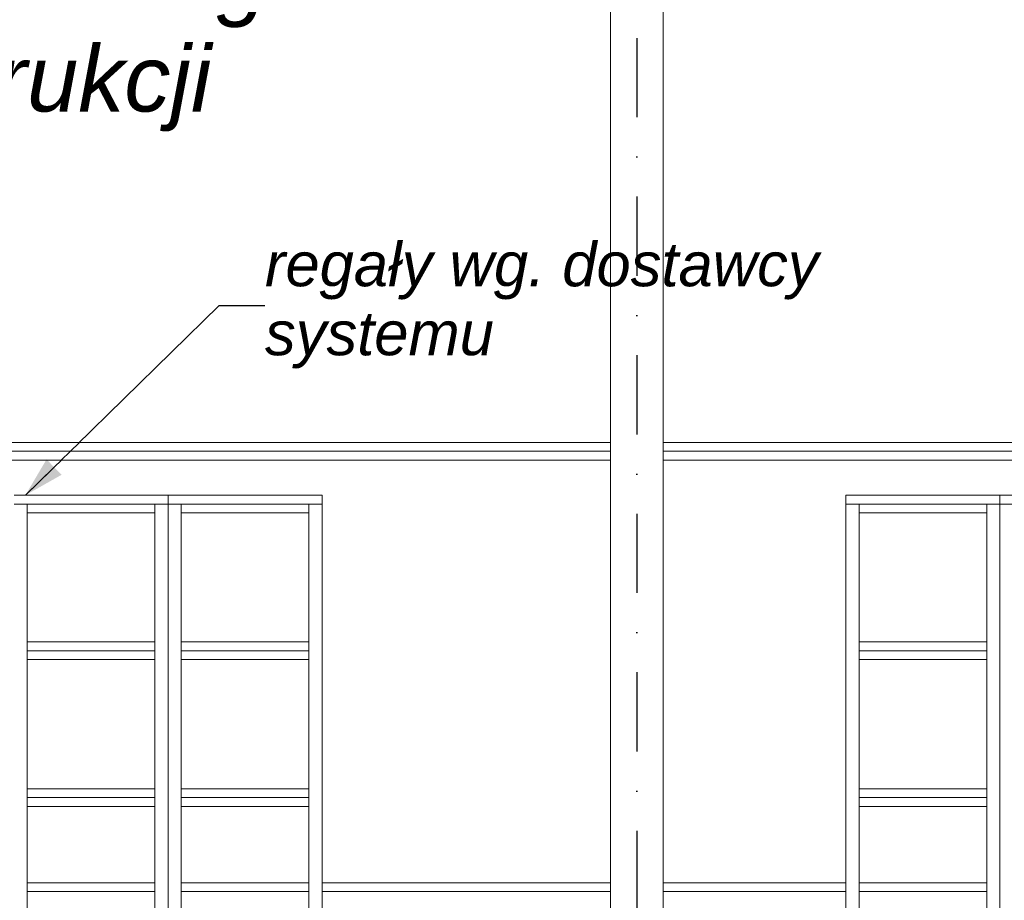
# Model space of a CAD drawing. Header units: millimetres. Extents: x -12989 to 381814, y -50461 to 30884.
# Tile 72 of 111: x 372133 to 374370, y -44681 to -42681. Entities that reach past the tile are written whole.
import ezdxf
from ezdxf.enums import TextEntityAlignment as Align

# ---------------------------------------------------------------- set-up
doc = ezdxf.new("R2010")
doc.units = ezdxf.units.MM
doc.header["$MEASUREMENT"] = 0
doc.linetypes.add('Kropki i Kreski', pattern=[360, 180, -90, 0, -90])
doc.linetypes.add('Wipeout_Contour', pattern=[1000, 0, -1000])
for name, color, linetype in [('AS_Belki.Import IFC', 7, 'Continuous'), ('Nowe_A__SCIANY', 7, 'Continuous'), ('Nowe_A_WN_WYPOSAZENIE', 7, 'Continuous'), ('Nowe_A_WYM', 7, 'Continuous'), ('Nowe_Warstwa IFC.Import IFC', 7, 'Continuous')]:
    doc.layers.add(name, color=color, linetype=linetype)
for name, color, linetype, lineweight in [('AS_Belki.Import IFC_Nr_pióra__88', 7, 'Continuous', 13), ('Nowe_A__SCIANY_Nr_pióra__87', 7, 'Continuous', 13), ('Nowe_A_OZN_ODNOSNIKI_Nr_pióra__6', 7, 'Continuous', 13), ('Nowe_A_OZN_ODNOSNIKI_Nr_pióra__85', 7, 'Continuous', 13), ('Nowe_A_WN_WYPOSAZENIE_Nr_pióra__4', 7, 'Continuous', 13), ('Nowe_A_WYM_Nr_pióra__1', 7, 'Continuous', 13), ('Nowe_A_WYM_Nr_pióra__45', 7, 'Continuous', 15), ('Nowe_A_WYM_Nr_pióra__85', 7, 'Continuous', 13), ('Nowe_Warstwa IFC.Import IFC_Nr_pióra__1', 7, 'Continuous', 13), ('Nowe_Warstwa IFC.Import IFC_Nr_pióra__25', 7, 'Continuous', 25)]:
    doc.layers.add(name, color=color, linetype=linetype, lineweight=lineweight)
doc.styles.add('STYL_AUTOMATYCZNY_1', font='arial.ttf')
doc.styles.add('STYL_AUTOMATYCZNY_4', font='arial.ttf')
doc.styles.add('STYL_AUTOMATYCZNY_7', font='arial.ttf')
doc.dimstyles.new('STYL_AUTOMATYCZNY__2', dxfattribs={"dimtxt": 139.999998, "dimasz": 57, "dimexe": 0.18, "dimexo": 0.0625, "dimgap": 0, "dimtad": 1, "dimdec": 0, "dimlfac": 0.1, "dimzin": 0, "dimdsep": 46, "dimtxsty": 'STYL_AUTOMATYCZNY_4', "dimblk": 'ARROWHEAD_6', "dimblk1": 'ARROWHEAD_6', "dimblk2": 'ARROWHEAD_6', "dimcen": 0.09, "dimse1": 1, "dimse2": 1, "dimclrd": 7, "dimclre": 7, "dimclrt": 7, "dimadec": 0, "dimazin": 0, "dimtfac": 1, "dimtdec": 4, "dimtmove": 0, "dimatfit": 3, "dimfxl": 0, "dimtolj": 1, "dimtzin": 0, "dimarcsym": 0})
doc.dimstyles.new('STYL_AUTOMATYCZNY__3', dxfattribs={"dimtxt": 0.18, "dimasz": 91.2, "dimexe": 0.18, "dimexo": 0.0625, "dimgap": 0, "dimtad": 0, "dimtih": 1, "dimtoh": 1, "dimdec": 4, "dimzin": 0, "dimdsep": 46, "dimcen": 0.09, "dimadec": 0, "dimazin": 0, "dimtfac": 1, "dimtdec": 4, "dimtmove": 0, "dimatfit": 3, "dimldrblk": 'ARROWHEAD_5', "dimfxl": 0, "dimtolj": 1, "dimtzin": 0, "dimarcsym": 0})

# ---------------------------------------------------------------- blocks, each defined once
blk = doc.blocks.new('ElemPrzekroju_3_1', base_point=(363535.4, -45960.6))
at = {"color": 254, "linetype": 'Wipeout_Contour', "lineweight": 0, "ltscale": 1498004.307723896}
blk.add_wipeout([(370535.3, -42680.6), (370535.3, -43640.6), (373475.4, -43640.6), (373475.4, -42680.6)], dxfattribs=at).dxf.layer = 'Nowe_A__SCIANY'
at = {"color": 254, "linetype": 'Wipeout_Contour', "lineweight": 0, "ltscale": 1507310.440760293}
blk.add_wipeout([(373595.4, -42680.6), (373595.4, -43640.6), (375704.6, -43640.6), (374493.8, -42680.6)], dxfattribs=at).dxf.layer = 'Nowe_A__SCIANY'
at = {"color": 254, "linetype": 'Wipeout_Contour', "lineweight": 0, "ltscale": 1498230.249031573}
blk.add_wipeout([(370535.3, -43640.6), (370535.3, -43660.6), (373475.4, -43660.6), (373475.4, -43640.6)], dxfattribs=at).dxf.layer = 'Nowe_A__SCIANY'
at = {"color": 254, "linetype": 'Wipeout_Contour', "lineweight": 0, "ltscale": 1508762.423656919}
blk.add_wipeout([(375704.6, -43640.6), (373595.4, -43640.6), (373595.4, -43660.6), (375729.9, -43660.6)], dxfattribs=at).dxf.layer = 'Nowe_A__SCIANY'
at = {"layer": 'Nowe_A__SCIANY_Nr_pióra__87', "color": 7, "linetype": 'Continuous', "lineweight": 13}
for p, q in [((373475.4, -43640.6), (370535.3, -43640.6)), ((375704.6, -43640.6), (373595.4, -43640.6))]:
    blk.add_line(p, q, dxfattribs=at)
at = {"color": 254, "linetype": 'Wipeout_Contour', "lineweight": 0, "ltscale": 1498239.574421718}
blk.add_wipeout([(370535.3, -43680.6), (373475.4, -43680.6), (373475.4, -43660.6), (370535.3, -43660.6)], dxfattribs=at).dxf.layer = 'Nowe_A__SCIANY'
at = {"color": 254, "linetype": 'Wipeout_Contour', "lineweight": 0, "ltscale": 1508821.799641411}
blk.add_wipeout([(375729.9, -43660.6), (373595.4, -43660.6), (373595.4, -43680.6), (375755.1, -43680.6)], dxfattribs=at).dxf.layer = 'Nowe_A__SCIANY'
at = {"layer": 'Nowe_A__SCIANY_Nr_pióra__87', "color": 7, "linetype": 'Continuous', "lineweight": 13}
for p, q in [((370535.3, -43660.6), (373475.4, -43660.6)), ((373595.4, -43660.6), (375729.9, -43660.6))]:
    blk.add_line(p, q, dxfattribs=at)
at = {"color": 254, "linetype": 'Wipeout_Contour', "lineweight": 0, "ltscale": 4492294.438437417}
blk.add_wipeout([(373475.4, -43680.6), (370535.3, -43680.6), (370535.3, -44640.6), (370570.6, -44640.6), (370570.6, -43760.6), (370920.6, -43760.6), (370920.6, -44640.6), (372120.6, -44640.6), (372120.6, -43760.6), (372820.6, -43760.6), (372820.6, -44640.6), (373475.4, -44640.6)], dxfattribs=at).dxf.layer = 'Nowe_A__SCIANY'
at = {"color": 254, "linetype": 'Wipeout_Contour', "lineweight": 0, "ltscale": 3394410.349995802}
blk.add_wipeout([(375755.1, -43680.6), (373595.4, -43680.6), (373595.4, -44640.6), (374010.3, -44640.6), (374010.3, -43760.6), (374710.3, -43760.6), (374710.3, -44640.6), (374809.1, -44640.6), (375887.5, -43785.6)], dxfattribs=at).dxf.layer = 'Nowe_A__SCIANY'
at = {"layer": 'Nowe_A__SCIANY_Nr_pióra__87', "color": 7, "linetype": 'Continuous', "lineweight": 13}
for p, q in [((373475.4, -43680.6), (370535.3, -43680.6)), ((375755.1, -43680.6), (373595.4, -43680.6))]:
    blk.add_line(p, q, dxfattribs=at)
at = {"color": 254, "linetype": 'Wipeout_Contour', "lineweight": 0, "ltscale": 1499522.064615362}
blk.add_wipeout([(372440.6, -43800.6), (372150.6, -43800.6), (372150.6, -44093.9), (372440.6, -44093.9)], dxfattribs=at).dxf.layer = 'Nowe_A__SCIANY'
at = {"color": 254, "linetype": 'Wipeout_Contour', "lineweight": 0, "ltscale": 1500912.420397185}
blk.add_wipeout([(372790.6, -43800.6), (372500.6, -43800.6), (372500.6, -44093.9), (372790.6, -44093.9)], dxfattribs=at).dxf.layer = 'Nowe_A__SCIANY'
at = {"color": 254, "linetype": 'Wipeout_Contour', "lineweight": 0, "ltscale": 1507029.089920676}
blk.add_wipeout([(374330.3, -43800.6), (374040.3, -43800.6), (374040.3, -44093.9), (374330.3, -44093.9)], dxfattribs=at).dxf.layer = 'Nowe_A__SCIANY'
at = {"color": 254, "linetype": 'Wipeout_Contour', "lineweight": 0, "ltscale": 1499678.955915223}
blk.add_wipeout([(372440.6, -44133.9), (372150.6, -44133.9), (372150.6, -44427.3), (372440.6, -44427.3)], dxfattribs=at).dxf.layer = 'Nowe_A__SCIANY'
at = {"color": 254, "linetype": 'Wipeout_Contour', "lineweight": 0, "ltscale": 1501069.166377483}
blk.add_wipeout([(372790.6, -44133.9), (372500.6, -44133.9), (372500.6, -44427.3), (372790.6, -44427.3)], dxfattribs=at).dxf.layer = 'Nowe_A__SCIANY'
at = {"color": 254, "linetype": 'Wipeout_Contour', "lineweight": 0, "ltscale": 1507185.199772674}
blk.add_wipeout([(374040.3, -44133.9), (374040.3, -44427.3), (374330.3, -44427.3), (374330.3, -44133.9)], dxfattribs=at).dxf.layer = 'Nowe_A__SCIANY'
at = {"color": 254, "linetype": 'Wipeout_Contour', "lineweight": 0, "ltscale": 1499808.405371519}
blk.add_wipeout([(372150.6, -44467.3), (372150.6, -44640.6), (372440.6, -44640.6), (372440.6, -44467.3)], dxfattribs=at).dxf.layer = 'Nowe_A__SCIANY'
at = {"color": 254, "linetype": 'Wipeout_Contour', "lineweight": 0, "ltscale": 1501198.495952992}
blk.add_wipeout([(372790.6, -44467.3), (372500.6, -44467.3), (372500.6, -44640.6), (372790.6, -44640.6)], dxfattribs=at).dxf.layer = 'Nowe_A__SCIANY'
at = {"color": 254, "linetype": 'Wipeout_Contour', "lineweight": 0, "ltscale": 1507314.004576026}
blk.add_wipeout([(374040.3, -44640.6), (374330.3, -44640.6), (374330.3, -44467.3), (374040.3, -44467.3)], dxfattribs=at).dxf.layer = 'Nowe_A__SCIANY'
at = {"color": 254, "linetype": 'Wipeout_Contour', "lineweight": 0, "ltscale": 1503239.758345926}
blk.add_wipeout([(372820.6, -44640.6), (372820.6, -44660.6), (373475.4, -44660.6), (373475.4, -44640.6)], dxfattribs=at).dxf.layer = 'Nowe_A__SCIANY'
at = {"color": 254, "linetype": 'Wipeout_Contour', "lineweight": 0, "ltscale": 1505840.674685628}
blk.add_wipeout([(373595.4, -44660.6), (374010.3, -44660.6), (374010.3, -44640.6), (373595.4, -44640.6)], dxfattribs=at).dxf.layer = 'Nowe_A__SCIANY'
at = {"layer": 'Nowe_A__SCIANY_Nr_pióra__87', "color": 7, "linetype": 'Continuous', "lineweight": 13}
for p, q in [((373475.4, -44640.6), (372820.6, -44640.6)), ((374010.3, -44640.6), (373595.4, -44640.6))]:
    blk.add_line(p, q, dxfattribs=at)
at = {"color": 254, "linetype": 'Wipeout_Contour', "lineweight": 0, "ltscale": 1499854.36108143}
blk.add_wipeout([(372150.6, -44660.6), (372440.6, -44660.6), (372440.6, -44640.6), (372150.6, -44640.6)], dxfattribs=at).dxf.layer = 'Nowe_A__SCIANY'
at = {"color": 254, "linetype": 'Wipeout_Contour', "lineweight": 0, "ltscale": 1501244.409548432}
blk.add_wipeout([(372500.6, -44660.6), (372790.6, -44660.6), (372790.6, -44640.6), (372500.6, -44640.6)], dxfattribs=at).dxf.layer = 'Nowe_A__SCIANY'
at = {"color": 254, "linetype": 'Wipeout_Contour', "lineweight": 0, "ltscale": 1507359.731817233}
blk.add_wipeout([(374330.3, -44640.6), (374040.3, -44640.6), (374040.3, -44660.6), (374330.3, -44660.6)], dxfattribs=at).dxf.layer = 'Nowe_A__SCIANY'
at = {"color": 254, "linetype": 'Wipeout_Contour', "lineweight": 0, "ltscale": 1503249.265404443}
blk.add_wipeout([(372820.6, -44680.6), (373475.4, -44680.6), (373475.4, -44660.6), (372820.6, -44660.6)], dxfattribs=at).dxf.layer = 'Nowe_A__SCIANY'
at = {"color": 254, "linetype": 'Wipeout_Contour', "lineweight": 0, "ltscale": 1505850.165319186}
blk.add_wipeout([(373595.4, -44680.6), (374010.3, -44680.6), (374010.3, -44660.6), (373595.4, -44660.6)], dxfattribs=at).dxf.layer = 'Nowe_A__SCIANY'
at = {"layer": 'Nowe_A__SCIANY_Nr_pióra__87', "color": 7, "linetype": 'Continuous', "lineweight": 13}
for p, q in [((372440.6, -44640.6), (372150.6, -44640.6)), ((372790.6, -44640.6), (372500.6, -44640.6)), ((374330.3, -44640.6), (374040.3, -44640.6)), ((372820.6, -44660.6), (373475.4, -44660.6)), ((373595.4, -44660.6), (374010.3, -44660.6))]:
    blk.add_line(p, q, dxfattribs=at)
at = {"color": 254, "linetype": 'Wipeout_Contour', "lineweight": 0, "ltscale": 1499863.889564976}
blk.add_wipeout([(372150.6, -44680.6), (372440.6, -44680.6), (372440.6, -44660.6), (372150.6, -44660.6)], dxfattribs=at).dxf.layer = 'Nowe_A__SCIANY'
at = {"color": 254, "linetype": 'Wipeout_Contour', "lineweight": 0, "ltscale": 1501253.929209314}
blk.add_wipeout([(372790.6, -44660.6), (372500.6, -44660.6), (372500.6, -44680.6), (372790.6, -44680.6)], dxfattribs=at).dxf.layer = 'Nowe_A__SCIANY'
at = {"color": 254, "linetype": 'Wipeout_Contour', "lineweight": 0, "ltscale": 1507369.212885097}
blk.add_wipeout([(374330.3, -44660.6), (374040.3, -44660.6), (374040.3, -44680.6), (374330.3, -44680.6)], dxfattribs=at).dxf.layer = 'Nowe_A__SCIANY'
at = {"layer": 'Nowe_A__SCIANY_Nr_pióra__87', "color": 7, "linetype": 'Continuous', "lineweight": 13}
for p, q in [((372150.6, -44660.6), (372440.6, -44660.6)), ((372500.6, -44660.6), (372790.6, -44660.6)), ((374040.3, -44660.6), (374330.3, -44660.6))]:
    blk.add_line(p, q, dxfattribs=at)
blk = doc.blocks.new('ElemPrzekroju_20_1', base_point=(363535.4, -45960.6))
at = {"color": 254, "linetype": 'Wipeout_Contour', "lineweight": 0, "ltscale": 1506835.024706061}
blk.add_wipeout([(374010.3, -45960.6), (374040.3, -45960.6), (374040.3, -43780.6), (374010.3, -43780.6)], dxfattribs=at).dxf.layer = 'Nowe_A_WN_WYPOSAZENIE'
at = {"color": 254, "linetype": 'Wipeout_Contour', "lineweight": 0, "ltscale": 1508105.914677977}
blk.add_wipeout([(374330.3, -45960.6), (374360.3, -45960.6), (374360.3, -43780.6), (374330.3, -43780.6)], dxfattribs=at).dxf.layer = 'Nowe_A_WN_WYPOSAZENIE'
at = {"color": 254, "linetype": 'Wipeout_Contour', "lineweight": 0, "ltscale": 1506956.008008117}
blk.add_wipeout([(374040.3, -43800.6), (374330.3, -43800.6), (374330.3, -43780.6), (374040.3, -43780.6)], dxfattribs=at).dxf.layer = 'Nowe_A_WN_WYPOSAZENIE'
at = {"color": 254, "linetype": 'Wipeout_Contour', "lineweight": 0, "ltscale": 1507111.571041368}
blk.add_wipeout([(374040.3, -44133.9), (374330.3, -44133.9), (374330.3, -44113.9), (374040.3, -44113.9)], dxfattribs=at).dxf.layer = 'Nowe_A_WN_WYPOSAZENIE'
at = {"color": 254, "linetype": 'Wipeout_Contour', "lineweight": 0, "ltscale": 1507268.297489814}
blk.add_wipeout([(374040.3, -44467.3), (374330.3, -44467.3), (374330.3, -44447.3), (374040.3, -44447.3)], dxfattribs=at).dxf.layer = 'Nowe_A_WN_WYPOSAZENIE'
at = {"layer": 'Nowe_A_WN_WYPOSAZENIE_Nr_pióra__4', "color": 7, "linetype": 'Continuous', "lineweight": 13}
for p, q in [((374040.3, -43800.6), (374330.3, -43800.6)), ((374040.3, -44133.9), (374330.3, -44133.9)), ((374040.3, -44760.6), (374040.3, -44467.3)), ((374040.3, -44467.3), (374330.3, -44467.3)), ((374330.3, -44760.6), (374330.3, -44467.3))]:
    blk.add_line(p, q, dxfattribs=at)
at = {"color": 254, "linetype": 'Wipeout_Contour', "lineweight": 0, "ltscale": 1506946.711936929}
blk.add_wipeout([(374010.3, -43780.6), (374360.3, -43780.6), (374360.3, -43760.6), (374010.3, -43760.6)], dxfattribs=at).dxf.layer = 'Nowe_A_WN_WYPOSAZENIE'
at = {"color": 254, "linetype": 'Wipeout_Contour', "lineweight": 0, "ltscale": 1507102.204447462}
blk.add_wipeout([(374040.3, -44113.9), (374330.3, -44113.9), (374330.3, -44093.9), (374040.3, -44093.9)], dxfattribs=at).dxf.layer = 'Nowe_A_WN_WYPOSAZENIE'
at = {"color": 254, "linetype": 'Wipeout_Contour', "lineweight": 0, "ltscale": 1507258.861101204}
blk.add_wipeout([(374040.3, -44447.3), (374330.3, -44447.3), (374330.3, -44427.3), (374040.3, -44427.3)], dxfattribs=at).dxf.layer = 'Nowe_A_WN_WYPOSAZENIE'
at = {"layer": 'Nowe_A_WN_WYPOSAZENIE_Nr_pióra__4', "color": 7, "linetype": 'Continuous', "lineweight": 13}
for p, q in [((374010.3, -43760.6), (374360.3, -43760.6)), ((374010.3, -43780.6), (374010.3, -43760.6)), ((374010.3, -43780.6), (374040.3, -43780.6)), ((374010.3, -45960.6), (374010.3, -43780.6)), ((374040.3, -43800.6), (374040.3, -43780.6)), ((374040.3, -43780.6), (374330.3, -43780.6)), ((374330.3, -43780.6), (374360.3, -43780.6)), ((374330.3, -43800.6), (374330.3, -43780.6)), ((374040.3, -44093.9), (374040.3, -43800.6)), ((374330.3, -44093.9), (374330.3, -43800.6)), ((374040.3, -44093.9), (374330.3, -44093.9)), ((374040.3, -44113.9), (374040.3, -44093.9)), ((374330.3, -44113.9), (374330.3, -44093.9)), ((374040.3, -44133.9), (374040.3, -44113.9)), ((374040.3, -44113.9), (374330.3, -44113.9)), ((374330.3, -44133.9), (374330.3, -44113.9)), ((374040.3, -44427.3), (374040.3, -44133.9)), ((374330.3, -44427.3), (374330.3, -44133.9)), ((374040.3, -44427.3), (374330.3, -44427.3)), ((374040.3, -44447.3), (374040.3, -44427.3)), ((374330.3, -44447.3), (374330.3, -44427.3)), ((374040.3, -44467.3), (374040.3, -44447.3)), ((374040.3, -44447.3), (374330.3, -44447.3)), ((374330.3, -44467.3), (374330.3, -44447.3))]:
    blk.add_line(p, q, dxfattribs=at)
blk = doc.blocks.new('ElemPrzekroju_21_1', base_point=(363535.4, -45960.6))
at = {"color": 254, "linetype": 'Wipeout_Contour', "lineweight": 0, "ltscale": 1508225.061402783}
blk.add_wipeout([(374360.3, -45960.6), (374390.3, -45960.6), (374390.3, -43780.6), (374360.3, -43780.6)], dxfattribs=at).dxf.layer = 'Nowe_A_WN_WYPOSAZENIE'
at = {"color": 254, "linetype": 'Wipeout_Contour', "lineweight": 0, "ltscale": 1508337.239569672}
blk.add_wipeout([(374360.3, -43780.6), (374710.3, -43780.6), (374710.3, -43760.6), (374360.3, -43760.6)], dxfattribs=at).dxf.layer = 'Nowe_A_WN_WYPOSAZENIE'
at = {"layer": 'Nowe_A_WN_WYPOSAZENIE_Nr_pióra__4', "color": 7, "linetype": 'Continuous', "lineweight": 13}
for p, q in [((374360.3, -43760.6), (374710.3, -43760.6)), ((374360.3, -43780.6), (374360.3, -43760.6)), ((374360.3, -43780.6), (374390.3, -43780.6)), ((374360.3, -45960.6), (374360.3, -43780.6))]:
    blk.add_line(p, q, dxfattribs=at)
blk = doc.blocks.new('ElemPrzekroju_22_1', base_point=(363535.4, -45960.6))
at = {"color": 254, "linetype": 'Wipeout_Contour', "lineweight": 0, "ltscale": 1499330.253511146}
blk.add_wipeout([(372120.6, -45960.6), (372150.6, -45960.6), (372150.6, -43780.6), (372120.6, -43780.6)], dxfattribs=at).dxf.layer = 'Nowe_A_WN_WYPOSAZENIE'
at = {"color": 254, "linetype": 'Wipeout_Contour', "lineweight": 0, "ltscale": 1500601.051765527}
blk.add_wipeout([(372440.6, -45960.6), (372470.6, -45960.6), (372470.6, -43780.6), (372440.6, -43780.6)], dxfattribs=at).dxf.layer = 'Nowe_A_WN_WYPOSAZENIE'
at = {"color": 254, "linetype": 'Wipeout_Contour', "lineweight": 0, "ltscale": 1499448.616943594}
blk.add_wipeout([(372150.6, -43800.6), (372440.6, -43800.6), (372440.6, -43780.6), (372150.6, -43780.6)], dxfattribs=at).dxf.layer = 'Nowe_A_WN_WYPOSAZENIE'
at = {"color": 254, "linetype": 'Wipeout_Contour', "lineweight": 0, "ltscale": 1499604.958764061}
blk.add_wipeout([(372150.6, -44133.9), (372440.6, -44133.9), (372440.6, -44113.9), (372150.6, -44113.9)], dxfattribs=at).dxf.layer = 'Nowe_A_WN_WYPOSAZENIE'
at = {"color": 254, "linetype": 'Wipeout_Contour', "lineweight": 0, "ltscale": 1499762.469660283}
blk.add_wipeout([(372150.6, -44467.3), (372440.6, -44467.3), (372440.6, -44447.3), (372150.6, -44447.3)], dxfattribs=at).dxf.layer = 'Nowe_A_WN_WYPOSAZENIE'
at = {"layer": 'Nowe_A_WN_WYPOSAZENIE_Nr_pióra__4', "color": 7, "linetype": 'Continuous', "lineweight": 13}
for p, q in [((372150.6, -43800.6), (372440.6, -43800.6)), ((372150.6, -44133.9), (372440.6, -44133.9)), ((372150.6, -44760.6), (372150.6, -44467.3)), ((372150.6, -44467.3), (372440.6, -44467.3)), ((372440.6, -44760.6), (372440.6, -44467.3))]:
    blk.add_line(p, q, dxfattribs=at)
at = {"color": 254, "linetype": 'Wipeout_Contour', "lineweight": 0, "ltscale": 1499439.274360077}
blk.add_wipeout([(372120.6, -43760.6), (372120.6, -43780.6), (372470.6, -43780.6), (372470.6, -43760.6)], dxfattribs=at).dxf.layer = 'Nowe_A_WN_WYPOSAZENIE'
at = {"color": 254, "linetype": 'Wipeout_Contour', "lineweight": 0, "ltscale": 1499595.54528324}
blk.add_wipeout([(372150.6, -44113.9), (372440.6, -44113.9), (372440.6, -44093.9), (372150.6, -44093.9)], dxfattribs=at).dxf.layer = 'Nowe_A_WN_WYPOSAZENIE'
at = {"color": 254, "linetype": 'Wipeout_Contour', "lineweight": 0, "ltscale": 1499752.986045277}
blk.add_wipeout([(372150.6, -44447.3), (372440.6, -44447.3), (372440.6, -44427.3), (372150.6, -44427.3)], dxfattribs=at).dxf.layer = 'Nowe_A_WN_WYPOSAZENIE'
at = {"layer": 'Nowe_A_WN_WYPOSAZENIE_Nr_pióra__4', "color": 7, "linetype": 'Continuous', "lineweight": 13}
for p, q in [((372120.6, -43760.6), (372470.6, -43760.6)), ((372120.6, -43780.6), (372150.6, -43780.6)), ((372150.6, -43800.6), (372150.6, -43780.6)), ((372150.6, -43780.6), (372440.6, -43780.6)), ((372440.6, -43780.6), (372470.6, -43780.6)), ((372440.6, -43800.6), (372440.6, -43780.6)), ((372150.6, -44093.9), (372150.6, -43800.6)), ((372440.6, -44093.9), (372440.6, -43800.6)), ((372150.6, -44093.9), (372440.6, -44093.9)), ((372150.6, -44113.9), (372150.6, -44093.9)), ((372440.6, -44113.9), (372440.6, -44093.9)), ((372150.6, -44133.9), (372150.6, -44113.9)), ((372150.6, -44113.9), (372440.6, -44113.9)), ((372440.6, -44133.9), (372440.6, -44113.9)), ((372150.6, -44427.3), (372150.6, -44133.9)), ((372440.6, -44427.3), (372440.6, -44133.9)), ((372150.6, -44427.3), (372440.6, -44427.3)), ((372150.6, -44447.3), (372150.6, -44427.3)), ((372440.6, -44447.3), (372440.6, -44427.3)), ((372150.6, -44467.3), (372150.6, -44447.3)), ((372150.6, -44447.3), (372440.6, -44447.3)), ((372440.6, -44467.3), (372440.6, -44447.3))]:
    blk.add_line(p, q, dxfattribs=at)
blk = doc.blocks.new('ElemPrzekroju_23_1', base_point=(363535.4, -45960.6))
at = {"color": 254, "linetype": 'Wipeout_Contour', "lineweight": 0, "ltscale": 1500720.189903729}
blk.add_wipeout([(372470.6, -45960.6), (372500.6, -45960.6), (372500.6, -43780.6), (372470.6, -43780.6)], dxfattribs=at).dxf.layer = 'Nowe_A_WN_WYPOSAZENIE'
at = {"color": 254, "linetype": 'Wipeout_Contour', "lineweight": 0, "ltscale": 1501991.005249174}
blk.add_wipeout([(372790.6, -45960.6), (372820.6, -45960.6), (372820.6, -43780.6), (372790.6, -43780.6)], dxfattribs=at).dxf.layer = 'Nowe_A_WN_WYPOSAZENIE'
at = {"color": 254, "linetype": 'Wipeout_Contour', "lineweight": 0, "ltscale": 1500839.040548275}
blk.add_wipeout([(372500.6, -43800.6), (372790.6, -43800.6), (372790.6, -43780.6), (372500.6, -43780.6)], dxfattribs=at).dxf.layer = 'Nowe_A_WN_WYPOSAZENIE'
at = {"color": 254, "linetype": 'Wipeout_Contour', "lineweight": 0, "ltscale": 1500995.237543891}
blk.add_wipeout([(372500.6, -44133.9), (372790.6, -44133.9), (372790.6, -44113.9), (372500.6, -44113.9)], dxfattribs=at).dxf.layer = 'Nowe_A_WN_WYPOSAZENIE'
at = {"color": 254, "linetype": 'Wipeout_Contour', "lineweight": 0, "ltscale": 1501152.602562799}
blk.add_wipeout([(372500.6, -44467.3), (372790.6, -44467.3), (372790.6, -44447.3), (372500.6, -44447.3)], dxfattribs=at).dxf.layer = 'Nowe_A_WN_WYPOSAZENIE'
at = {"layer": 'Nowe_A_WN_WYPOSAZENIE_Nr_pióra__4', "color": 7, "linetype": 'Continuous', "lineweight": 13}
for p, q in [((372500.6, -43800.6), (372790.6, -43800.6)), ((372500.6, -44133.9), (372790.6, -44133.9)), ((372500.6, -44760.6), (372500.6, -44467.3)), ((372500.6, -44467.3), (372790.6, -44467.3)), ((372790.6, -44760.6), (372790.6, -44467.3))]:
    blk.add_line(p, q, dxfattribs=at)
at = {"color": 254, "linetype": 'Wipeout_Contour', "lineweight": 0, "ltscale": 1500829.706594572}
blk.add_wipeout([(372470.6, -43780.6), (372820.6, -43780.6), (372820.6, -43760.6), (372470.6, -43760.6)], dxfattribs=at).dxf.layer = 'Nowe_A_WN_WYPOSAZENIE'
at = {"color": 254, "linetype": 'Wipeout_Contour', "lineweight": 0, "ltscale": 1500985.832782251}
blk.add_wipeout([(372500.6, -44113.9), (372790.6, -44113.9), (372790.6, -44093.9), (372500.6, -44093.9)], dxfattribs=at).dxf.layer = 'Nowe_A_WN_WYPOSAZENIE'
at = {"color": 254, "linetype": 'Wipeout_Contour', "lineweight": 0, "ltscale": 1501143.127730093}
blk.add_wipeout([(372500.6, -44447.3), (372790.6, -44447.3), (372790.6, -44427.3), (372500.6, -44427.3)], dxfattribs=at).dxf.layer = 'Nowe_A_WN_WYPOSAZENIE'
at = {"layer": 'Nowe_A_WN_WYPOSAZENIE_Nr_pióra__4', "color": 7, "linetype": 'Continuous', "lineweight": 13}
for p, q in [((372470.6, -43760.6), (372820.6, -43760.6)), ((372470.6, -43780.6), (372470.6, -43760.6)), ((372820.6, -43780.6), (372820.6, -43760.6)), ((372470.6, -43780.6), (372500.6, -43780.6)), ((372470.6, -45960.6), (372470.6, -43780.6)), ((372500.6, -43800.6), (372500.6, -43780.6)), ((372500.6, -43780.6), (372790.6, -43780.6)), ((372790.6, -43780.6), (372820.6, -43780.6)), ((372790.6, -43800.6), (372790.6, -43780.6)), ((372820.6, -45960.6), (372820.6, -43780.6)), ((372500.6, -44093.9), (372500.6, -43800.6)), ((372790.6, -44093.9), (372790.6, -43800.6)), ((372500.6, -44093.9), (372790.6, -44093.9)), ((372500.6, -44113.9), (372500.6, -44093.9)), ((372790.6, -44113.9), (372790.6, -44093.9)), ((372500.6, -44133.9), (372500.6, -44113.9)), ((372500.6, -44113.9), (372790.6, -44113.9)), ((372790.6, -44133.9), (372790.6, -44113.9)), ((372500.6, -44427.3), (372500.6, -44133.9)), ((372790.6, -44427.3), (372790.6, -44133.9)), ((372500.6, -44427.3), (372790.6, -44427.3)), ((372500.6, -44447.3), (372500.6, -44427.3)), ((372790.6, -44447.3), (372790.6, -44427.3)), ((372500.6, -44467.3), (372500.6, -44447.3)), ((372500.6, -44447.3), (372790.6, -44447.3)), ((372790.6, -44467.3), (372790.6, -44447.3))]:
    blk.add_line(p, q, dxfattribs=at)
blk = doc.blocks.new('ElemPrzekroju_101_1', base_point=(363535.4, -45960.6))
at = {"color": 254, "linetype": 'Wipeout_Contour', "lineweight": 0, "ltscale": 2263152.886949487}
blk.add_wipeout([(373595.4, -41965.4), (375891.3, -43785.6), (375900, -43785.6), (375900, -43785.3), (373598.5, -41960.6), (373595.4, -41960.6)], dxfattribs=at).dxf.layer = 'AS_Belki.Import IFC'
at = {"color": 254, "linetype": 'Wipeout_Contour', "lineweight": 0, "ltscale": 1508752.291150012}
blk.add_wipeout([(373595.4, -41965.4), (373595.4, -41968.4), (375887.5, -43785.6), (375891.3, -43785.6)], dxfattribs=at).dxf.layer = 'AS_Belki.Import IFC'
at = {"color": 254, "linetype": 'Wipeout_Contour', "lineweight": 0, "ltscale": 1508786.255033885}
blk.add_wipeout([(373598.5, -41960.6), (375900, -43785.3), (375900, -43778.1), (373607.6, -41960.6)], dxfattribs=at).dxf.layer = 'AS_Belki.Import IFC'
at = {"color": 254, "linetype": 'Wipeout_Contour', "lineweight": 0, "ltscale": 1508797.873075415}
blk.add_wipeout([(373607.6, -41960.6), (375900, -43778.1), (375900, -43775.1), (373611.3, -41960.6)], dxfattribs=at).dxf.layer = 'AS_Belki.Import IFC'
blk = doc.blocks.new('ElemPrzekroju_125_1', base_point=(363535.4, -45960.6))
at = {"color": 254, "linetype": 'Wipeout_Contour', "lineweight": 0, "ltscale": 3757269.137129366}
blk.add_wipeout([(373595.4, -39010.6), (373475.4, -39010.6), (373475.4, -45660.6), (373595.4, -45660.6), (373595.4, -39197.8), (373501.1, -39172.5), (373497.6, -39171.5), (373523.4, -39074.9), (373527, -39075.9), (373595.4, -39094.2)], dxfattribs=at).dxf.layer = 'AS_Belki.Import IFC'
at = {"layer": 'AS_Belki.Import IFC_Nr_pióra__88', "color": 7, "linetype": 'Continuous', "lineweight": 13}
for p, q in [((373475.4, -45660.6), (373475.4, -39010.6)), ((373595.4, -45660.6), (373595.4, -39197.8))]:
    blk.add_line(p, q, dxfattribs=at)
blk = doc.blocks.new('Standardowy znacznik osi[6]_1', base_point=(373535.4, -35960.6))
at = {"layer": 'Nowe_Warstwa IFC.Import IFC_Nr_pióra__25', "color": 7, "linetype": 'Kropki i Kreski', "lineweight": 25}
blk.add_line((373535.4, -36960.6), (373535.4, -48960.6), dxfattribs=at)
at = {"layer": 'Nowe_Warstwa IFC.Import IFC_Nr_pióra__1', "color": 7, "lineweight": 13, "style": 'STYL_AUTOMATYCZNY_1'}
for tag, p in [('AC_MarkerText_1_0', (373535.4, -35623.1)), ('AC_MarkerText_1_1', (373535.4, -50123.1))]:
    blk.add_attdef(tag, text='', height=175, rotation=360, dxfattribs=at).set_placement(p, align=Align.TOP_CENTER)
blk = doc.blocks.new('ARROWHEAD_5')
at = {"linetype": 'Continuous', "lineweight": 0}
blk.add_hatch(color=0, dxfattribs=at).paths.add_polyline_path([(-1, 0.2679), (0, 0), (-1, -0.2679)])
at = {"color": 0, "linetype": 'Continuous', "lineweight": 0}
blk.add_line((0, 0), (-1, 0), dxfattribs=at)
blk = doc.blocks.new('*D228', base_point=(363535.4, -45960.6))
at = {"layer": 'Nowe_A_WYM_Nr_pióra__45', "color": 7, "linetype": 'Continuous', "lineweight": 15}
for p, q in [((371410.9, -38783.8), (371350.9, -38723.8)), ((371350.9, -45930.6), (371410.9, -45990.6))]:
    blk.add_line(p, q, dxfattribs=at)
at = {"layer": 'Nowe_A_WYM_Nr_pióra__85', "color": 7, "linetype": 'Continuous', "lineweight": 13}
for p, q in [((371380.9, -38753.8), (371380.9, -38708.8)), ((371437.2, -38753.8), (371324.7, -38753.8)), ((371380.9, -45960.6), (371380.9, -38753.8)), ((371437.2, -45960.6), (371324.7, -45960.6))]:
    blk.add_line(p, q, dxfattribs=at)
at = {"layer": 'Nowe_A_WYM_Nr_pióra__1', "color": 7, "lineweight": 13, "insert": (371352.9, -42517.4), "char_height": 140, "attachment_point": 7, "rotation": 90, "style": 'STYL_AUTOMATYCZNY_4'}
blk.add_mtext('\\A1;{\\pql;\\fArial|b0|i0|c238|p0;\\W1.000000;721}', dxfattribs=at)
blk = doc.blocks.new('ARROWHEAD_6')
at = {"color": 0, "linetype": 'Continuous', "lineweight": 0}
for p, q in [((-0.5, -0.5), (0.5, 0.5)), ((0, 0), (-1, 0))]:
    blk.add_line(p, q, dxfattribs=at)

msp = doc.modelspace()

# ---------------------------------------------------------------- block references
at = {"layer": 'Nowe_A__SCIANY', "lineweight": 0}
msp.add_blockref('ElemPrzekroju_3_1', (363535.4, -45960.6), dxfattribs=at)

# ---------------------------------------------------------------- next in the draw order: block references
at = {"layer": 'Nowe_A_WN_WYPOSAZENIE', "lineweight": 0}
for name in ['ElemPrzekroju_22_1', 'ElemPrzekroju_20_1']:
    msp.add_blockref(name, (363535.4, -45960.6), dxfattribs=at)

# ---------------------------------------------------------------- next in the draw order: texts
at = {"layer": 'Nowe_A_OZN_ODNOSNIKI_Nr_pióra__6', "color": 7, "linetype": 'Continuous', "lineweight": 13, "insert": (371579.4, -42365.6), "char_height": 150, "width": 1595.875, "attachment_point": 4, "line_spacing_factor": 0.942235, "style": 'STYL_AUTOMATYCZNY_7'}
msp.add_mtext('\\A1;{\\pql;\\fArial|b0|i1|c238|p0;\\W1.000000;konstrukcja stalowa\\P\\pql;\\fArial|b0|i1|c238|p0;\\W1.000000;wg. proj. technicznego konstrukcji}', dxfattribs=at)

# ---------------------------------------------------------------- next in the draw order: block references
at = {"layer": 'Nowe_A_WN_WYPOSAZENIE', "lineweight": 0}
for name in ['ElemPrzekroju_23_1', 'ElemPrzekroju_21_1']:
    msp.add_blockref(name, (363535.4, -45960.6), dxfattribs=at)

# ---------------------------------------------------------------- next in the draw order: block references
at = {"layer": 'AS_Belki.Import IFC', "lineweight": 0}
msp.add_blockref('ElemPrzekroju_101_1', (363535.4, -45960.6), dxfattribs=at)

# ---------------------------------------------------------------- next in the draw order: block references
msp.add_blockref('ElemPrzekroju_125_1', (363535.4, -45960.6), dxfattribs=at)

# ---------------------------------------------------------------- next in the draw order: block references
at = {"layer": 'Nowe_Warstwa IFC.Import IFC', "color": 7, "linetype": 'Continuous', "lineweight": 13}
msp.add_blockref('Standardowy znacznik osi[6]_1', (373535.4, -35960.6), dxfattribs=at)

# ---------------------------------------------------------------- next in the draw order: texts
at = {"layer": 'Nowe_A_OZN_ODNOSNIKI_Nr_pióra__6', "color": 7, "linetype": 'Continuous', "lineweight": 13, "insert": (372690.7, -43329.4), "char_height": 100, "width": 1595.875, "attachment_point": 4, "line_spacing_factor": 0.939821, "style": 'STYL_AUTOMATYCZNY_7'}
msp.add_mtext('\\A1;{\\pql;\\fArial|b0|i1|c238|p0;\\W1.000000;regały wg. dostawcy systemu}', dxfattribs=at)

# ---------------------------------------------------------------- next in the draw order: dimensions: what is measured, and where the dimension line sits
at = {"layer": 'Nowe_A_WYM', "color": 7, "linetype": 'Continuous', "lineweight": 13}
dim = msp.add_linear_dim(base=(371380.9, -38753.8), p1=(381359.7, -45960.6), p2=(371035.4, -38753.8), angle=90, dimstyle='STYL_AUTOMATYCZNY__2', dxfattribs=at)
dim.commit()
dim.dimension.update_dxf_attribs({"geometry": '*D228', "text_midpoint": (371282.9, -42357.5), "dimtype": 160, "text_rotation": 90})

# ---------------------------------------------------------------- next in the draw order: leaders
at = {"layer": 'Nowe_A_OZN_ODNOSNIKI_Nr_pióra__85', "color": 7, "linetype": 'Continuous', "lineweight": 13, "annotation_type": 0, "has_hookline": 1, "hookline_direction": 0, "text_width": 1260.4}
msp.add_leader([(372146.4, -43760.6), (372586.3, -43329.4), (372690.7, -43329.4)], dimstyle='STYL_AUTOMATYCZNY__3', dxfattribs=at)

doc.saveas('drawing.dxf')
